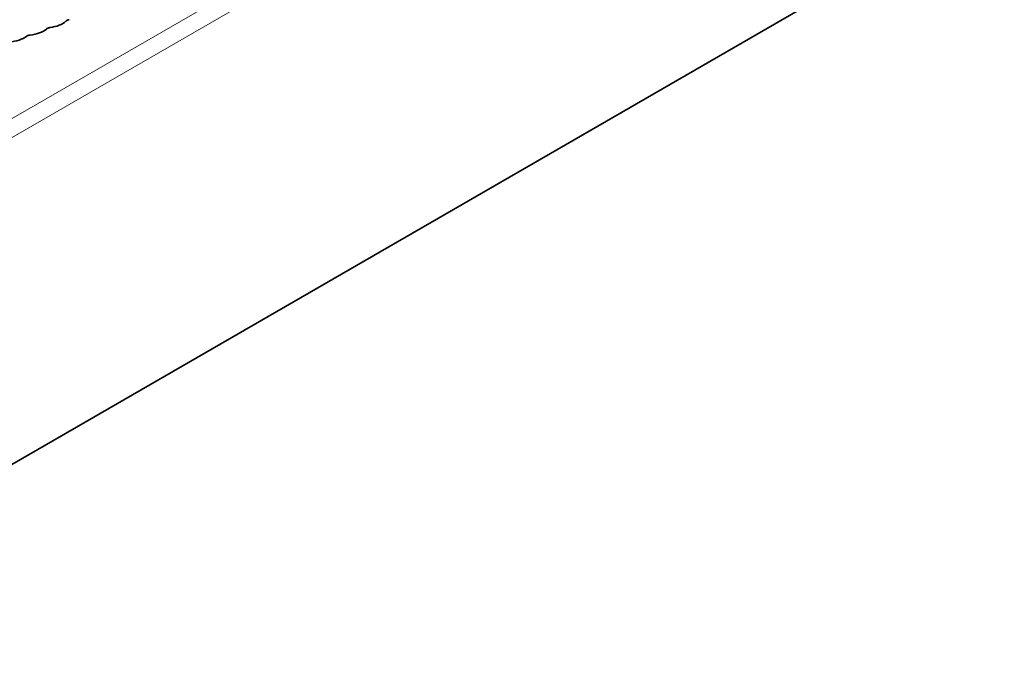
# Model space of a CAD drawing. Header units: millimetres. Extents: x 7 to 414, y 7 to 290.
# Tile 57 of 86: x 302 to 319, y 56 to 67. Entities that reach past the tile are written whole.
import ezdxf

# ---------------------------------------------------------------- set-up
doc = ezdxf.new("R2010")
doc.units = ezdxf.units.MM
doc.layers.add('Sichtbar (ISO)', color=7, linetype='Continuous', lineweight=35)
doc.layers.add('Sichtbar schmal (ISO)', color=7, linetype='Continuous', lineweight=18)

msp = doc.modelspace()

# ---------------------------------------------------------------- linework, layer by layer
at = {"layer": 'Sichtbar (ISO)'}
msp.add_line((401.826, 116.849), (296.043, 55.775), dxfattribs=at)
for centre, major_axis, ratio, start_param, end_param in [((302.064, 66.905), (0.581, -0.088), 0.50607, 5.194847, 5.875031), ((302.395, 67.034), (0.575, -0.088), 0.516855, 5.229036, 5.905404), ((301.719, 66.784), (-0.587, 0.088), 0.495429, 2.019981, 2.704752)]:
    msp.add_ellipse(centre, major_axis=major_axis, ratio=ratio, start_param=start_param, end_param=end_param, dxfattribs=at)
for points, weights in [([(302.64, 66.732), (302.623, 66.73), (302.609, 66.727), (302.598, 66.722), (302.588, 66.716), (302.58, 66.708)], [1, 1.03570165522, 1.05355248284, 1.05355248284, 1.03570165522, 1]), ([(302.971, 66.868), (302.954, 66.866), (302.941, 66.862), (302.93, 66.858), (302.92, 66.851), (302.913, 66.842)], [1, 1.03648379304, 1.05472568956, 1.05472568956, 1.03648379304, 1]), ([(302.294, 66.604), (302.278, 66.602), (302.264, 66.599), (302.252, 66.595), (302.242, 66.589), (302.233, 66.581)], [1, 1.0348407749, 1.05226116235, 1.05226116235, 1.0348407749, 1])]:
    msp.add_rational_spline(points, weights, degree=5, dxfattribs=at)
at = {"layer": 'Sichtbar schmal (ISO)'}
for p, q in [((401.685, 122.728), (295.902, 61.654)), ((296.043, 61.409), (401.826, 122.483))]:
    msp.add_line(p, q, dxfattribs=at)

doc.saveas('drawing.dxf')
